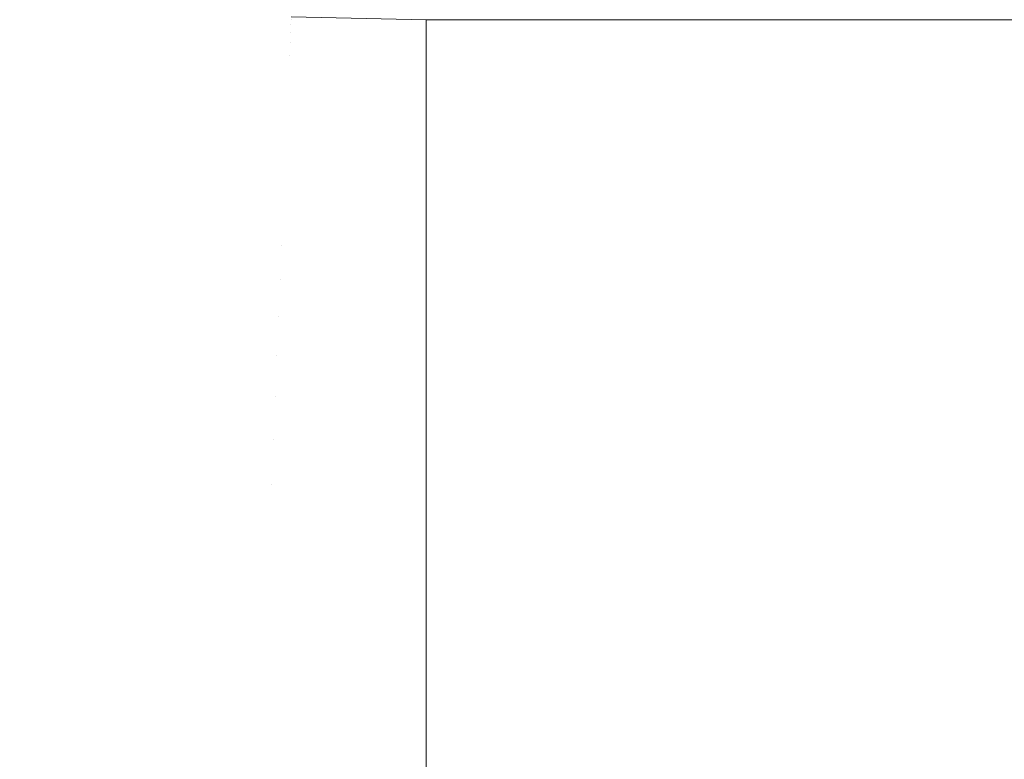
# Model space of a CAD drawing. Header units: centimetres. Extents: x -25.8 to 27.5, y 33.3 to 35.1.
# Tile 112 of 256: x -7.7185 to -7.6566, y 33.5936 to 33.6401. Entities that reach past the tile are written whole.
import ezdxf

# ---------------------------------------------------------------- set-up
doc = ezdxf.new("R2010")
doc.units = ezdxf.units.CM
doc.header["$LTSCALE"] = 2.54
doc.layers.add('Lucido design-1', color=7, linetype='Continuous')

# ---------------------------------------------------------------- blocks, each defined once
blk = doc.blocks.new('Gruppo-6-1')
at = {"color": 7, "linetype": 'Continuous', "lineweight": 9}
for points in [[(-25.69296, 35.040112, 330.586121), (-25.69296, 33.440112, 330.586121), (27.40704, 33.440112, 330.586121), (27.40704, 35.040112, 330.586121)], [(-25.69296, 35.040112, 306.619358), (-25.69296, 33.440112, 306.619358), (27.40704, 33.440112, 306.619358), (27.40704, 35.040112, 306.619358)], [(9.40704, 33.640112, 329.886121), (-7.69296, 33.640112, 329.886121), (-7.69296, 33.640112, 330.086121), (9.40704, 33.640112, 330.086121)], [(9.40704, 33.640112, 305.919358), (-7.69296, 33.640112, 305.919358), (-7.69296, 33.640112, 306.119358), (9.40704, 33.640112, 306.119358)]]:
    blk.add_3dface(points, dxfattribs=at)
for points, invisible_edges in [([(-7.710004, 33.639863, 329.872202), (-7.718487, 33.640766, 329.872202), (-7.718427, 33.64124, 329.876176), (-7.709963, 33.640339, 329.876176)], 15), ([(-7.710004, 33.639863, 305.905439), (-7.718487, 33.640766, 305.905439), (-7.718427, 33.64124, 305.909413), (-7.709963, 33.640339, 305.909413)], 15), ([(-7.710058, 33.639227, 329.868245), (-7.718568, 33.640134, 329.868245), (-7.718487, 33.640766, 329.872202), (-7.710004, 33.639863, 329.872202)], 15), ([(-7.710058, 33.639227, 305.901482), (-7.718568, 33.640134, 305.901482), (-7.718487, 33.640766, 305.905439), (-7.710004, 33.639863, 305.905439)], 15), ([(-7.701469, 33.639797, 329.876176), (-7.709963, 33.640339, 329.876176), (-7.709936, 33.640655, 329.880161), (-7.701456, 33.640115, 329.880161)], 15), ([(-7.701469, 33.639797, 305.909413), (-7.709963, 33.640339, 305.909413), (-7.709936, 33.640655, 305.913398), (-7.701456, 33.640115, 305.913398)], 15), ([(-7.710125, 33.638434, 329.864311), (-7.718669, 33.639344, 329.864311), (-7.718568, 33.640134, 329.868245), (-7.710058, 33.639227, 329.868245)], 15), ([(-7.710125, 33.638434, 305.897548), (-7.718669, 33.639344, 305.897548), (-7.718568, 33.640134, 305.901482), (-7.710058, 33.639227, 305.901482)], 15), ([(-7.701517, 33.638683, 329.868245), (-7.710058, 33.639227, 329.868245), (-7.710004, 33.639863, 329.872202), (-7.70149, 33.63932, 329.872202)], 15), ([(-7.701517, 33.638683, 305.901482), (-7.710058, 33.639227, 305.901482), (-7.710004, 33.639863, 305.905439), (-7.70149, 33.63932, 305.905439)], 15), ([(-7.70149, 33.63932, 329.872202), (-7.710004, 33.639863, 329.872202), (-7.709963, 33.640339, 329.876176), (-7.701469, 33.639797, 329.876176)], 15), ([(-7.70149, 33.63932, 305.905439), (-7.710004, 33.639863, 305.905439), (-7.709963, 33.640339, 305.909413), (-7.701469, 33.639797, 305.909413)], 15), ([(-7.70149, 33.63932, 329.872202), (-7.701469, 33.639797, 329.876176), (-7.69296, 33.639616, 329.876176), (-7.69296, 33.639243, 329.87307)], 11), ([(-7.70149, 33.63932, 305.905439), (-7.701469, 33.639797, 305.909413), (-7.69296, 33.639616, 305.909413), (-7.69296, 33.639243, 305.906307)], 11), ([(-7.701469, 33.639797, 329.876176), (-7.701456, 33.640115, 329.880161), (-7.69296, 33.639934, 329.880161), (-7.69296, 33.639714, 329.877407)], 11), ([(-7.701469, 33.639797, 305.909413), (-7.701456, 33.640115, 305.913398), (-7.69296, 33.639934, 305.913398), (-7.69296, 33.639714, 305.910644)], 11), ([(-7.69296, 33.639714, 329.877407), (-7.69296, 33.639616, 329.876176), (-7.701469, 33.639797, 329.876176)], 10), ([(-7.69296, 33.639714, 305.910644), (-7.69296, 33.639616, 305.909413), (-7.701469, 33.639797, 305.909413)], 10), ([(-7.701456, 33.640115, 329.880161), (-7.701449, 33.640273, 329.884149), (-7.69296, 33.640093, 329.884149), (-7.69296, 33.639998, 329.88176)], 11), ([(-7.701456, 33.640115, 305.913398), (-7.701449, 33.640273, 305.917386), (-7.69296, 33.640093, 305.917386), (-7.69296, 33.639998, 305.914997)], 11), ([(-7.69296, 33.639998, 329.88176), (-7.69296, 33.639934, 329.880161), (-7.701456, 33.640115, 329.880161)], 10), ([(-7.69296, 33.639998, 305.914997), (-7.69296, 33.639934, 305.913398), (-7.701456, 33.640115, 305.913398)], 10), ([(-7.69296, 33.640093, 329.884149), (-7.701449, 33.640273, 329.884149), (-7.701448, 33.640292, 329.886121), (-7.69296, 33.640112, 329.886121)], 3), ([(-7.69296, 33.640093, 305.917386), (-7.701449, 33.640273, 305.917386), (-7.701448, 33.640292, 305.919358), (-7.69296, 33.640112, 305.919358)], 3), ([(-7.69296, 33.640112, 330.086121), (-7.701448, 33.640292, 330.086121), (-7.701448, 33.640294, 330.086667), (-7.69296, 33.640113, 330.086667)], 6), ([(-7.69296, 33.640112, 306.119358), (-7.701448, 33.640292, 306.119358), (-7.701448, 33.640294, 306.119903), (-7.69296, 33.640113, 306.119903)], 6), ([(9.40704, 33.640113, 330.086667), (9.40704, 33.640112, 330.086121), (-7.69296, 33.640112, 330.086121), (-7.69296, 33.640113, 330.086667)], 8), ([(9.40704, 33.640113, 306.119903), (9.40704, 33.640112, 306.119358), (-7.69296, 33.640112, 306.119358), (-7.69296, 33.640113, 306.119903)], 8), ([(-7.69296, 33.640093, 329.884149), (-7.69296, 33.640112, 329.886121), (9.40704, 33.640112, 329.886121), (9.40704, 33.640093, 329.884149)], 8), ([(-7.69296, 33.640093, 305.917386), (-7.69296, 33.640112, 305.919358), (9.40704, 33.640112, 305.919358), (9.40704, 33.640093, 305.917386)], 8), ([(9.40704, 33.640093, 329.884149), (9.40704, 33.639998, 329.88176), (-7.69296, 33.639998, 329.88176), (-7.69296, 33.640093, 329.884149)], 10), ([(9.40704, 33.640093, 305.917386), (9.40704, 33.639998, 305.914997), (-7.69296, 33.639998, 305.914997), (-7.69296, 33.640093, 305.917386)], 10), ([(-7.69296, 33.639934, 329.880161), (-7.69296, 33.639998, 329.88176), (9.40704, 33.639998, 329.88176), (9.40704, 33.639934, 329.880161)], 10), ([(-7.69296, 33.639934, 305.913398), (-7.69296, 33.639998, 305.914997), (9.40704, 33.639998, 305.914997), (9.40704, 33.639934, 305.913398)], 10), ([(9.40704, 33.639934, 329.880161), (9.40704, 33.639714, 329.877407), (-7.69296, 33.639714, 329.877407), (-7.69296, 33.639934, 329.880161)], 10), ([(9.40704, 33.639934, 305.913398), (9.40704, 33.639714, 305.910644), (-7.69296, 33.639714, 305.910644), (-7.69296, 33.639934, 305.913398)], 10), ([(-7.710206, 33.637482, 329.860408), (-7.718791, 33.638397, 329.860408), (-7.718669, 33.639344, 329.864311), (-7.710125, 33.638434, 329.864311)], 15), ([(-7.710206, 33.637482, 305.893645), (-7.718791, 33.638397, 305.893645), (-7.718669, 33.639344, 305.897548), (-7.710125, 33.638434, 305.897548)], 15), ([(-7.70155, 33.637887, 329.864311), (-7.710125, 33.638434, 329.864311), (-7.710058, 33.639227, 329.868245), (-7.701517, 33.638683, 329.868245)], 15), ([(-7.70155, 33.637887, 305.897548), (-7.710125, 33.638434, 305.897548), (-7.710058, 33.639227, 305.901482), (-7.701517, 33.638683, 305.901482)], 15), ([(-7.701517, 33.638683, 329.868245), (-7.70149, 33.63932, 329.872202), (-7.69296, 33.639139, 329.872202), (-7.69296, 33.638584, 329.868758)], 11), ([(-7.701517, 33.638683, 305.901482), (-7.70149, 33.63932, 305.905439), (-7.69296, 33.639139, 305.905439), (-7.69296, 33.638584, 305.901995)], 11), ([(-7.69296, 33.639243, 329.87307), (-7.69296, 33.639139, 329.872202), (-7.70149, 33.63932, 329.872202)], 10), ([(-7.69296, 33.639243, 305.906307), (-7.69296, 33.639139, 305.905439), (-7.70149, 33.63932, 305.905439)], 10), ([(-7.69296, 33.639616, 329.876176), (-7.69296, 33.639714, 329.877407), (9.40704, 33.639714, 329.877407), (9.40704, 33.639616, 329.876176)], 10), ([(-7.69296, 33.639616, 305.909413), (-7.69296, 33.639714, 305.910644), (9.40704, 33.639714, 305.910644), (9.40704, 33.639616, 305.909413)], 10), ([(9.40704, 33.639616, 329.876176), (9.40704, 33.639243, 329.87307), (-7.69296, 33.639243, 329.87307), (-7.69296, 33.639616, 329.876176)], 10), ([(9.40704, 33.639616, 305.909413), (9.40704, 33.639243, 305.906307), (-7.69296, 33.639243, 305.906307), (-7.69296, 33.639616, 305.909413)], 10), ([(-7.69296, 33.639139, 329.872202), (-7.69296, 33.639243, 329.87307), (9.40704, 33.639243, 329.87307), (9.40704, 33.639139, 329.872202)], 10), ([(-7.69296, 33.639139, 305.905439), (-7.69296, 33.639243, 305.906307), (9.40704, 33.639243, 305.906307), (9.40704, 33.639139, 305.905439)], 10), ([(9.40704, 33.639139, 329.872202), (9.40704, 33.638584, 329.868758), (-7.69296, 33.638584, 329.868758), (-7.69296, 33.639139, 329.872202)], 10), ([(9.40704, 33.639139, 305.905439), (9.40704, 33.638584, 305.901995), (-7.69296, 33.638584, 305.901995), (-7.69296, 33.639139, 305.905439)], 10), ([(-7.70155, 33.637887, 329.864311), (-7.701517, 33.638683, 329.868245), (-7.69296, 33.638501, 329.868245), (-7.69296, 33.637738, 329.864478)], 11), ([(-7.70155, 33.637887, 305.897548), (-7.701517, 33.638683, 305.901482), (-7.69296, 33.638501, 305.901482), (-7.69296, 33.637738, 305.897715)], 11), ([(-7.69296, 33.638584, 329.868758), (-7.69296, 33.638501, 329.868245), (-7.701517, 33.638683, 329.868245)], 10), ([(-7.69296, 33.638584, 305.901995), (-7.69296, 33.638501, 305.901482), (-7.701517, 33.638683, 305.901482)], 10), ([(-7.69296, 33.638501, 329.868245), (-7.69296, 33.638584, 329.868758), (9.40704, 33.638584, 329.868758), (9.40704, 33.638501, 329.868245)], 10), ([(-7.69296, 33.638501, 305.901482), (-7.69296, 33.638584, 305.901995), (9.40704, 33.638584, 305.901995), (9.40704, 33.638501, 305.901482)], 10), ([(9.40704, 33.638501, 329.868245), (9.40704, 33.637738, 329.864478), (-7.69296, 33.637738, 329.864478), (-7.69296, 33.638501, 329.868245)], 10), ([(9.40704, 33.638501, 305.901482), (9.40704, 33.637738, 305.897715), (-7.69296, 33.637738, 305.897715), (-7.69296, 33.638501, 305.901482)], 10), ([(-7.710301, 33.636374, 329.856541), (-7.718932, 33.637293, 329.856541), (-7.718791, 33.638397, 329.860408), (-7.710206, 33.637482, 329.860408)], 15), ([(-7.710301, 33.636374, 305.889778), (-7.718932, 33.637293, 305.889778), (-7.718791, 33.638397, 305.893645), (-7.710206, 33.637482, 305.893645)], 15), ([(-7.701591, 33.636933, 329.860408), (-7.710206, 33.637482, 329.860408), (-7.710125, 33.638434, 329.864311), (-7.70155, 33.637887, 329.864311)], 15), ([(-7.701591, 33.636933, 305.893645), (-7.710206, 33.637482, 305.893645), (-7.710125, 33.638434, 305.897548), (-7.70155, 33.637887, 305.897548)], 15), ([(-7.69296, 33.63675, 329.860408), (-7.701591, 33.636933, 329.860408), (-7.70155, 33.637887, 329.864311), (-7.69296, 33.637705, 329.864311)], 7), ([(-7.69296, 33.63675, 305.893645), (-7.701591, 33.636933, 305.893645), (-7.70155, 33.637887, 305.897548), (-7.69296, 33.637705, 305.897548)], 7), ([(-7.69296, 33.637738, 329.864478), (-7.69296, 33.637705, 329.864311), (-7.70155, 33.637887, 329.864311)], 10), ([(-7.69296, 33.637738, 305.897715), (-7.69296, 33.637705, 305.897548), (-7.70155, 33.637887, 305.897548)], 10), ([(-7.710408, 33.635109, 329.852718), (-7.719093, 33.636035, 329.852718), (-7.718932, 33.637293, 329.856541), (-7.710301, 33.636374, 329.856541)], 15), ([(-7.710408, 33.635109, 305.885955), (-7.719093, 33.636035, 305.885955), (-7.718932, 33.637293, 305.889778), (-7.710301, 33.636374, 305.889778)], 15), ([(-7.701638, 33.635821, 329.856541), (-7.710301, 33.636374, 329.856541), (-7.710206, 33.637482, 329.860408), (-7.701591, 33.636933, 329.860408)], 15), ([(-7.701638, 33.635821, 305.889778), (-7.710301, 33.636374, 305.889778), (-7.710206, 33.637482, 305.893645), (-7.701591, 33.636933, 305.893645)], 15), ([(-7.69296, 33.637705, 329.864311), (-7.69296, 33.637738, 329.864478), (9.40704, 33.637738, 329.864478), (9.40704, 33.637705, 329.864311)], 10), ([(-7.69296, 33.637705, 305.897548), (-7.69296, 33.637738, 305.897715), (9.40704, 33.637738, 305.897715), (9.40704, 33.637705, 305.897548)], 10), ([(9.40704, 33.637705, 329.864311), (9.40704, 33.63675, 329.860408), (-7.69296, 33.63675, 329.860408), (-7.69296, 33.637705, 329.864311)], 10), ([(-7.69296, 33.63675, 305.893645), (-7.69296, 33.637705, 305.897548), (9.40704, 33.637705, 305.897548), (9.40704, 33.63675, 305.893645)], 10), ([(-7.69296, 33.636701, 329.86024), (-7.69296, 33.635637, 329.856541), (-7.701638, 33.635821, 329.856541), (-7.701591, 33.636933, 329.860408)], 14), ([(-7.69296, 33.636701, 305.893477), (-7.69296, 33.635637, 305.889778), (-7.701638, 33.635821, 305.889778), (-7.701591, 33.636933, 305.893645)], 14), ([(-7.701591, 33.636933, 329.860408), (-7.69296, 33.63675, 329.860408), (-7.69296, 33.636701, 329.86024)], 9), ([(-7.701591, 33.636933, 305.893645), (-7.69296, 33.63675, 305.893645), (-7.69296, 33.636701, 305.893477)], 9), ([(9.40704, 33.63675, 329.860408), (9.40704, 33.636701, 329.86024), (-7.69296, 33.636701, 329.86024), (-7.69296, 33.63675, 329.860408)], 10), ([(9.40704, 33.63675, 305.893645), (9.40704, 33.636701, 305.893477), (-7.69296, 33.636701, 305.893477), (-7.69296, 33.63675, 305.893645)], 10), ([(-7.69296, 33.635637, 329.856541), (-7.69296, 33.636701, 329.86024), (9.40704, 33.636701, 329.86024), (9.40704, 33.635637, 329.856541)], 10), ([(-7.69296, 33.635637, 305.889778), (-7.69296, 33.636701, 305.893477), (9.40704, 33.636701, 305.893477), (9.40704, 33.635637, 305.889778)], 10), ([(-7.710529, 33.633691, 329.848945), (-7.719274, 33.634623, 329.848945), (-7.719093, 33.636035, 329.852718), (-7.710408, 33.635109, 329.852718)], 15), ([(-7.710529, 33.633691, 305.882182), (-7.719274, 33.634623, 305.882182), (-7.719093, 33.636035, 305.885955), (-7.710408, 33.635109, 305.885955)], 15), ([(-7.701692, 33.634554, 329.852718), (-7.710408, 33.635109, 329.852718), (-7.710301, 33.636374, 329.856541), (-7.701638, 33.635821, 329.856541)], 15), ([(-7.701692, 33.634554, 305.885955), (-7.710408, 33.635109, 305.885955), (-7.710301, 33.636374, 305.889778), (-7.701638, 33.635821, 305.889778)], 15), ([(-7.69296, 33.635475, 329.856054), (-7.69296, 33.634368, 329.852718), (-7.701692, 33.634554, 329.852718), (-7.701638, 33.635821, 329.856541)], 14), ([(-7.69296, 33.635475, 305.889291), (-7.69296, 33.634368, 305.885955), (-7.701692, 33.634554, 305.885955), (-7.701638, 33.635821, 305.889778)], 14), ([(-7.701638, 33.635821, 329.856541), (-7.69296, 33.635637, 329.856541), (-7.69296, 33.635475, 329.856054)], 9), ([(-7.701638, 33.635821, 305.889778), (-7.69296, 33.635637, 305.889778), (-7.69296, 33.635475, 305.889291)], 9), ([(9.40704, 33.635637, 329.856541), (9.40704, 33.635475, 329.856054), (-7.69296, 33.635475, 329.856054), (-7.69296, 33.635637, 329.856541)], 10), ([(9.40704, 33.635637, 305.889778), (9.40704, 33.635475, 305.889291), (-7.69296, 33.635475, 305.889291), (-7.69296, 33.635637, 305.889778)], 10), ([(-7.69296, 33.634368, 329.852718), (-7.69296, 33.635475, 329.856054), (9.40704, 33.635475, 329.856054), (9.40704, 33.634368, 329.852718)], 10), ([(-7.69296, 33.634368, 305.885955), (-7.69296, 33.635475, 305.889291), (9.40704, 33.635475, 305.889291), (9.40704, 33.634368, 305.885955)], 10), ([(-7.701752, 33.633131, 329.848945), (-7.710529, 33.633691, 329.848945), (-7.710408, 33.635109, 329.852718), (-7.701692, 33.634554, 329.852718)], 15), ([(-7.701752, 33.633131, 305.882182), (-7.710529, 33.633691, 305.882182), (-7.710408, 33.635109, 305.885955), (-7.701692, 33.634554, 305.885955)], 15), ([(-7.710663, 33.63212, 329.845228), (-7.719474, 33.633059, 329.845228), (-7.719274, 33.634623, 329.848945), (-7.710529, 33.633691, 329.848945)], 15), ([(-7.710663, 33.63212, 305.878465), (-7.719474, 33.633059, 305.878465), (-7.719274, 33.634623, 305.882182), (-7.710529, 33.633691, 305.882182)], 15), ([(-7.69296, 33.634069, 329.851924), (-7.69296, 33.632945, 329.848945), (-7.701752, 33.633131, 329.848945), (-7.701692, 33.634554, 329.852718)], 14), ([(-7.69296, 33.634069, 305.885161), (-7.69296, 33.632945, 305.882182), (-7.701752, 33.633131, 305.882182), (-7.701692, 33.634554, 305.885955)], 14), ([(-7.701692, 33.634554, 329.852718), (-7.69296, 33.634368, 329.852718), (-7.69296, 33.634069, 329.851924)], 9), ([(-7.701692, 33.634554, 305.885955), (-7.69296, 33.634368, 305.885955), (-7.69296, 33.634069, 305.885161)], 9), ([(9.40704, 33.634368, 329.852718), (9.40704, 33.634069, 329.851924), (-7.69296, 33.634069, 329.851924), (-7.69296, 33.634368, 329.852718)], 10), ([(9.40704, 33.634368, 305.885955), (9.40704, 33.634069, 305.885161), (-7.69296, 33.634069, 305.885161), (-7.69296, 33.634368, 305.885955)], 10), ([(-7.701819, 33.631556, 329.845228), (-7.710663, 33.63212, 329.845228), (-7.710529, 33.633691, 329.848945), (-7.701752, 33.633131, 329.848945)], 15), ([(-7.701819, 33.631556, 305.878465), (-7.710663, 33.63212, 305.878465), (-7.710529, 33.633691, 305.882182), (-7.701752, 33.633131, 305.882182)], 15), ([(-7.69296, 33.632945, 329.848945), (-7.69296, 33.634069, 329.851924), (9.40704, 33.634069, 329.851924), (9.40704, 33.632945, 329.848945)], 10), ([(-7.69296, 33.632945, 305.882182), (-7.69296, 33.634069, 305.885161), (9.40704, 33.634069, 305.885161), (9.40704, 33.632945, 305.882182)], 10), ([(-7.710809, 33.630399, 329.841573), (-7.719694, 33.631346, 329.841573), (-7.719474, 33.633059, 329.845228), (-7.710663, 33.63212, 329.845228)], 15), ([(-7.710809, 33.630399, 305.87481), (-7.719694, 33.631346, 305.87481), (-7.719474, 33.633059, 305.878465), (-7.710663, 33.63212, 305.878465)], 15), ([(-7.69296, 33.632484, 329.84786), (-7.69296, 33.631368, 329.845228), (-7.701819, 33.631556, 329.845228), (-7.701752, 33.633131, 329.848945)], 14), ([(-7.69296, 33.632484, 305.881097), (-7.69296, 33.631368, 305.878465), (-7.701819, 33.631556, 305.878465), (-7.701752, 33.633131, 305.882182)], 14), ([(-7.701752, 33.633131, 329.848945), (-7.69296, 33.632945, 329.848945), (-7.69296, 33.632484, 329.84786)], 9), ([(-7.701752, 33.633131, 305.882182), (-7.69296, 33.632945, 305.882182), (-7.69296, 33.632484, 305.881097)], 9), ([(9.40704, 33.632945, 329.848945), (9.40704, 33.632484, 329.84786), (-7.69296, 33.632484, 329.84786), (-7.69296, 33.632945, 329.848945)], 10), ([(9.40704, 33.632945, 305.882182), (9.40704, 33.632484, 305.881097), (-7.69296, 33.632484, 305.881097), (-7.69296, 33.632945, 305.882182)], 10), ([(-7.69296, 33.631368, 329.845228), (-7.69296, 33.632484, 329.84786), (9.40704, 33.632484, 329.84786), (9.40704, 33.631368, 329.845228)], 10), ([(-7.69296, 33.631368, 305.878465), (-7.69296, 33.632484, 305.881097), (9.40704, 33.632484, 305.881097), (9.40704, 33.631368, 305.878465)], 10), ([(-7.701893, 33.629831, 329.841573), (-7.710809, 33.630399, 329.841573), (-7.710663, 33.63212, 329.845228), (-7.701819, 33.631556, 329.845228)], 15), ([(-7.701893, 33.629831, 305.87481), (-7.710809, 33.630399, 305.87481), (-7.710663, 33.63212, 305.878465), (-7.701819, 33.631556, 305.878465)], 15), ([(-7.710968, 33.62853, 329.837987), (-7.719932, 33.629485, 329.837987), (-7.719694, 33.631346, 329.841573), (-7.710809, 33.630399, 329.841573)], 15), ([(-7.710968, 33.62853, 305.871224), (-7.719932, 33.629485, 305.871224), (-7.719694, 33.631346, 305.87481), (-7.710809, 33.630399, 305.87481)], 15), ([(-7.69296, 33.630726, 329.843868), (-7.69296, 33.629641, 329.841573), (-7.701893, 33.629831, 329.841573), (-7.701819, 33.631556, 329.845228)], 14), ([(-7.69296, 33.630726, 305.877105), (-7.69296, 33.629641, 305.87481), (-7.701893, 33.629831, 305.87481), (-7.701819, 33.631556, 305.878465)], 14), ([(-7.701819, 33.631556, 329.845228), (-7.69296, 33.631368, 329.845228), (-7.69296, 33.630726, 329.843868)], 9), ([(-7.701819, 33.631556, 305.878465), (-7.69296, 33.631368, 305.878465), (-7.69296, 33.630726, 305.877105)], 9), ([(9.40704, 33.631368, 329.845228), (9.40704, 33.630726, 329.843868), (-7.69296, 33.630726, 329.843868), (-7.69296, 33.631368, 329.845228)], 10), ([(9.40704, 33.631368, 305.878465), (9.40704, 33.630726, 305.877105), (-7.69296, 33.630726, 305.877105), (-7.69296, 33.631368, 305.878465)], 10), ([(-7.69296, 33.629641, 329.841573), (-7.69296, 33.630726, 329.843868), (9.40704, 33.630726, 329.843868), (9.40704, 33.629641, 329.841573)], 10), ([(-7.69296, 33.629641, 305.87481), (-7.69296, 33.630726, 305.877105), (9.40704, 33.630726, 305.877105), (9.40704, 33.629641, 305.87481)], 10), ([(-7.701972, 33.627957, 329.837987), (-7.710968, 33.62853, 329.837987), (-7.710809, 33.630399, 329.841573), (-7.701893, 33.629831, 329.841573)], 15), ([(-7.701972, 33.627957, 305.871224), (-7.710968, 33.62853, 305.871224), (-7.710809, 33.630399, 305.87481), (-7.701893, 33.629831, 305.87481)], 15), ([(-7.69296, 33.628795, 329.839956), (-7.69296, 33.627765, 329.837987), (-7.701972, 33.627957, 329.837987), (-7.701893, 33.629831, 329.841573)], 14), ([(-7.69296, 33.628795, 305.873193), (-7.69296, 33.627765, 305.871224), (-7.701972, 33.627957, 305.871224), (-7.701893, 33.629831, 305.87481)], 14), ([(-7.701893, 33.629831, 329.841573), (-7.69296, 33.629641, 329.841573), (-7.69296, 33.628795, 329.839956)], 9), ([(-7.701893, 33.629831, 305.87481), (-7.69296, 33.629641, 305.87481), (-7.69296, 33.628795, 305.873193)], 9), ([(-7.71114, 33.626516, 329.834477), (-7.720189, 33.62748, 329.834477), (-7.719932, 33.629485, 329.837987), (-7.710968, 33.62853, 329.837987)], 15), ([(-7.71114, 33.626516, 305.867714), (-7.720189, 33.62748, 305.867714), (-7.719932, 33.629485, 305.871224), (-7.710968, 33.62853, 305.871224)], 15), ([(9.40704, 33.629641, 329.841573), (9.40704, 33.628795, 329.839956), (-7.69296, 33.628795, 329.839956), (-7.69296, 33.629641, 329.841573)], 10), ([(9.40704, 33.629641, 305.87481), (9.40704, 33.628795, 305.873193), (-7.69296, 33.628795, 305.873193), (-7.69296, 33.629641, 305.87481)], 10), ([(-7.69296, 33.627765, 329.837987), (-7.69296, 33.628795, 329.839956), (9.40704, 33.628795, 329.839956), (9.40704, 33.627765, 329.837987)], 10), ([(-7.69296, 33.627765, 305.871224), (-7.69296, 33.628795, 305.873193), (9.40704, 33.628795, 305.873193), (9.40704, 33.627765, 305.871224)], 10), ([(-7.702058, 33.625937, 329.834477), (-7.71114, 33.626516, 329.834477), (-7.710968, 33.62853, 329.837987), (-7.701972, 33.627957, 329.837987)], 15), ([(-7.702058, 33.625937, 305.867714), (-7.71114, 33.626516, 305.867714), (-7.710968, 33.62853, 305.871224), (-7.701972, 33.627957, 305.871224)], 15), ([(-7.711323, 33.62436, 329.831048), (-7.720463, 33.625334, 329.831048), (-7.720189, 33.62748, 329.834477), (-7.71114, 33.626516, 329.834477)], 15), ([(-7.711323, 33.62436, 305.864285), (-7.720463, 33.625334, 305.864285), (-7.720189, 33.62748, 305.867714), (-7.71114, 33.626516, 305.867714)], 15), ([(-7.702058, 33.625937, 329.834477), (-7.701972, 33.627957, 329.837987), (-7.69296, 33.627765, 329.837987), (-7.69296, 33.626697, 329.836132)], 11), ([(-7.702058, 33.625937, 305.867714), (-7.701972, 33.627957, 305.871224), (-7.69296, 33.627765, 305.871224), (-7.69296, 33.626697, 305.869369)], 11), ([(9.40704, 33.627765, 329.837987), (9.40704, 33.626697, 329.836132), (-7.69296, 33.626697, 329.836132), (-7.69296, 33.627765, 329.837987)], 10), ([(9.40704, 33.627765, 305.871224), (9.40704, 33.626697, 305.869369), (-7.69296, 33.626697, 305.869369), (-7.69296, 33.627765, 305.871224)], 10), ([(-7.70215, 33.623775, 329.831048), (-7.711323, 33.62436, 329.831048), (-7.71114, 33.626516, 329.834477), (-7.702058, 33.625937, 329.834477)], 15), ([(-7.70215, 33.623775, 305.864285), (-7.711323, 33.62436, 305.864285), (-7.71114, 33.626516, 305.867714), (-7.702058, 33.625937, 305.867714)], 15), ([(-7.69296, 33.626697, 329.836132), (-7.69296, 33.625744, 329.834477), (-7.702058, 33.625937, 329.834477)], 10), ([(-7.69296, 33.626697, 305.869369), (-7.69296, 33.625744, 305.867714), (-7.702058, 33.625937, 305.867714)], 10), ([(-7.69296, 33.625744, 329.834477), (-7.69296, 33.626697, 329.836132), (9.40704, 33.626697, 329.836132), (9.40704, 33.625744, 329.834477)], 10), ([(-7.69296, 33.625744, 305.867714), (-7.69296, 33.626697, 305.869369), (9.40704, 33.626697, 305.869369), (9.40704, 33.625744, 305.867714)], 10), ([(-7.70215, 33.623775, 329.831048), (-7.702058, 33.625937, 329.834477), (-7.69296, 33.625744, 329.834477), (-7.69296, 33.624435, 329.832402)], 11), ([(-7.70215, 33.623775, 305.864285), (-7.702058, 33.625937, 305.867714), (-7.69296, 33.625744, 305.867714), (-7.69296, 33.624435, 305.865639)], 11), ([(9.40704, 33.625744, 329.834477), (9.40704, 33.624435, 329.832402), (-7.69296, 33.624435, 329.832402), (-7.69296, 33.625744, 329.834477)], 10), ([(9.40704, 33.625744, 305.867714), (9.40704, 33.624435, 305.865639), (-7.69296, 33.624435, 305.865639), (-7.69296, 33.625744, 305.867714)], 10), ([(-7.711519, 33.622065, 329.827706), (-7.720756, 33.623049, 329.827706), (-7.720463, 33.625334, 329.831048), (-7.711323, 33.62436, 329.831048)], 15), ([(-7.711519, 33.622065, 305.860943), (-7.720756, 33.623049, 305.860943), (-7.720463, 33.625334, 305.864285), (-7.711323, 33.62436, 305.864285)], 15), ([(-7.702248, 33.621473, 329.827706), (-7.711519, 33.622065, 329.827706), (-7.711323, 33.62436, 329.831048), (-7.70215, 33.623775, 329.831048)], 15), ([(-7.702248, 33.621473, 305.860943), (-7.711519, 33.622065, 305.860943), (-7.711323, 33.62436, 305.864285), (-7.70215, 33.623775, 305.864285)], 15), ([(-7.69296, 33.624435, 329.832402), (-7.69296, 33.62358, 329.831048), (-7.70215, 33.623775, 329.831048)], 10), ([(-7.69296, 33.624435, 305.865639), (-7.69296, 33.62358, 305.864285), (-7.70215, 33.623775, 305.864285)], 10), ([(-7.69296, 33.62358, 329.831048), (-7.69296, 33.624435, 329.832402), (9.40704, 33.624435, 329.832402), (9.40704, 33.62358, 329.831048)], 10), ([(-7.69296, 33.62358, 305.864285), (-7.69296, 33.624435, 305.865639), (9.40704, 33.624435, 305.865639), (9.40704, 33.62358, 305.864285)], 10), ([(-7.702248, 33.621473, 329.827706), (-7.70215, 33.623775, 329.831048), (-7.69296, 33.62358, 329.831048), (-7.69296, 33.622012, 329.828774)], 11), ([(-7.702248, 33.621473, 305.860943), (-7.70215, 33.623775, 305.864285), (-7.69296, 33.62358, 305.864285), (-7.69296, 33.622012, 305.862011)], 11), ([(-7.711729, 33.619596, 329.824409), (-7.721071, 33.620591, 329.824409), (-7.720756, 33.623049, 329.827706), (-7.711519, 33.622065, 329.827706)], 15), ([(-7.711729, 33.619596, 305.857646), (-7.721071, 33.620591, 305.857646), (-7.720756, 33.623049, 305.860943), (-7.711519, 33.622065, 305.860943)], 15), ([(9.40704, 33.62358, 329.831048), (9.40704, 33.622012, 329.828774), (-7.69296, 33.622012, 329.828774), (-7.69296, 33.62358, 329.831048)], 10), ([(9.40704, 33.62358, 305.864285), (9.40704, 33.622012, 305.862011), (-7.69296, 33.622012, 305.862011), (-7.69296, 33.62358, 305.864285)], 10), ([(-7.702353, 33.618998, 329.824409), (-7.711729, 33.619596, 329.824409), (-7.711519, 33.622065, 329.827706), (-7.702248, 33.621473, 329.827706)], 15), ([(-7.702353, 33.618998, 305.857646), (-7.711729, 33.619596, 305.857646), (-7.711519, 33.622065, 305.860943), (-7.702248, 33.621473, 305.860943)], 15), ([(-7.69296, 33.622012, 329.828774), (-7.69296, 33.621276, 329.827706), (-7.702248, 33.621473, 329.827706)], 10), ([(-7.69296, 33.622012, 305.862011), (-7.69296, 33.621276, 305.860943), (-7.702248, 33.621473, 305.860943)], 10), ([(-7.69296, 33.621276, 329.827706), (-7.69296, 33.622012, 329.828774), (9.40704, 33.622012, 329.828774), (9.40704, 33.621276, 329.827706)], 10), ([(-7.69296, 33.621276, 305.860943), (-7.69296, 33.622012, 305.862011), (9.40704, 33.622012, 305.862011), (9.40704, 33.621276, 305.860943)], 10), ([(-7.702353, 33.618998, 329.824409), (-7.702248, 33.621473, 329.827706), (-7.69296, 33.621276, 329.827706), (-7.69296, 33.619434, 329.825255)], 11), ([(-7.702353, 33.618998, 305.857646), (-7.702248, 33.621473, 305.860943), (-7.69296, 33.621276, 305.860943), (-7.69296, 33.619434, 305.858492)], 11), ([(9.40704, 33.621276, 329.827706), (9.40704, 33.619434, 329.825255), (-7.69296, 33.619434, 329.825255), (-7.69296, 33.621276, 329.827706)], 10), ([(9.40704, 33.621276, 305.860943), (9.40704, 33.619434, 305.858492), (-7.69296, 33.619434, 305.858492), (-7.69296, 33.621276, 305.860943)], 10), ([(-7.711947, 33.617031, 329.821261), (-7.721398, 33.618038, 329.821261), (-7.721071, 33.620591, 329.824409), (-7.711729, 33.619596, 329.824409)], 15), ([(-7.711947, 33.617031, 305.854498), (-7.721398, 33.618038, 305.854498), (-7.721071, 33.620591, 305.857646), (-7.711729, 33.619596, 305.857646)], 15), ([(-7.702462, 33.616426, 329.821261), (-7.711947, 33.617031, 329.821261), (-7.711729, 33.619596, 329.824409), (-7.702353, 33.618998, 329.824409)], 15), ([(-7.702462, 33.616426, 305.854498), (-7.711947, 33.617031, 305.854498), (-7.711729, 33.619596, 305.857646), (-7.702353, 33.618998, 305.857646)], 15), ([(-7.69296, 33.619434, 329.825255), (-7.69296, 33.618799, 329.824409), (-7.702353, 33.618998, 329.824409)], 10), ([(-7.69296, 33.619434, 305.858492), (-7.69296, 33.618799, 305.857646), (-7.702353, 33.618998, 305.857646)], 10), ([(-7.69296, 33.618799, 329.824409), (-7.69296, 33.619434, 329.825255), (9.40704, 33.619434, 329.825255), (9.40704, 33.618799, 329.824409)], 10), ([(-7.69296, 33.618799, 305.857646), (-7.69296, 33.619434, 305.858492), (9.40704, 33.619434, 305.858492), (9.40704, 33.618799, 305.857646)], 10), ([(-7.702462, 33.616426, 329.821261), (-7.702353, 33.618998, 329.824409), (-7.69296, 33.618799, 329.824409), (-7.69296, 33.616707, 329.821851)], 11), ([(-7.702462, 33.616426, 305.854498), (-7.702353, 33.618998, 305.857646), (-7.69296, 33.618799, 305.857646), (-7.69296, 33.616707, 305.855088)], 11), ([(9.40704, 33.618799, 329.824409), (9.40704, 33.616707, 329.821851), (-7.69296, 33.616707, 329.821851), (-7.69296, 33.618799, 329.824409)], 10), ([(9.40704, 33.618799, 305.857646), (9.40704, 33.616707, 305.855088), (-7.69296, 33.616707, 305.855088), (-7.69296, 33.618799, 305.857646)], 10), ([(-7.712176, 33.614337, 329.818216), (-7.721741, 33.615356, 329.818216), (-7.721398, 33.618038, 329.821261), (-7.711947, 33.617031, 329.821261)], 15), ([(-7.712176, 33.614337, 305.851453), (-7.721741, 33.615356, 305.851453), (-7.721398, 33.618038, 305.854498), (-7.711947, 33.617031, 305.854498)], 15), ([(-7.702577, 33.613725, 329.818216), (-7.712176, 33.614337, 329.818216), (-7.711947, 33.617031, 329.821261), (-7.702462, 33.616426, 329.821261)], 15), ([(-7.702577, 33.613725, 305.851453), (-7.712176, 33.614337, 305.851453), (-7.711947, 33.617031, 305.854498), (-7.702462, 33.616426, 305.854498)], 15), ([(-7.702577, 33.613725, 329.818216), (-7.702462, 33.616426, 329.821261), (-7.69296, 33.616224, 329.821261), (-7.69296, 33.613833, 329.818568)], 11), ([(-7.702577, 33.613725, 305.851453), (-7.702462, 33.616426, 305.854498), (-7.69296, 33.616224, 305.854498), (-7.69296, 33.613833, 305.851805)], 11), ([(-7.69296, 33.616707, 329.821851), (-7.69296, 33.616224, 329.821261), (-7.702462, 33.616426, 329.821261)], 10), ([(-7.69296, 33.616707, 305.855088), (-7.69296, 33.616224, 305.854498), (-7.702462, 33.616426, 305.854498)], 10), ([(-7.69296, 33.616224, 329.821261), (-7.69296, 33.616707, 329.821851), (9.40704, 33.616707, 329.821851), (9.40704, 33.616224, 329.821261)], 10), ([(-7.69296, 33.616224, 305.854498), (-7.69296, 33.616707, 305.855088), (9.40704, 33.616707, 305.855088), (9.40704, 33.616224, 305.854498)], 10), ([(9.40704, 33.616224, 329.821261), (9.40704, 33.613833, 329.818568), (-7.69296, 33.613833, 329.818568), (-7.69296, 33.616224, 329.821261)], 10), ([(9.40704, 33.616224, 305.854498), (9.40704, 33.613833, 305.851805), (-7.69296, 33.613833, 305.851805), (-7.69296, 33.616224, 305.854498)], 10), ([(-7.712416, 33.611519, 329.815281), (-7.7221, 33.612551, 329.815281), (-7.721741, 33.615356, 329.818216), (-7.712176, 33.614337, 329.818216)], 15), ([(-7.712416, 33.611519, 305.848518), (-7.7221, 33.612551, 305.848518), (-7.721741, 33.615356, 305.851453), (-7.712176, 33.614337, 305.851453)], 15), ([(-7.702697, 33.6109, 329.815281), (-7.712416, 33.611519, 329.815281), (-7.712176, 33.614337, 329.818216), (-7.702577, 33.613725, 329.818216)], 15), ([(-7.702697, 33.6109, 305.848518), (-7.712416, 33.611519, 305.848518), (-7.712176, 33.614337, 305.851453), (-7.702577, 33.613725, 305.851453)], 15), ([(-7.702697, 33.6109, 329.815281), (-7.702577, 33.613725, 329.818216), (-7.69296, 33.613521, 329.818216), (-7.69296, 33.61082, 329.815413)], 11), ([(-7.702697, 33.6109, 305.848518), (-7.702577, 33.613725, 305.851453), (-7.69296, 33.613521, 305.851453), (-7.69296, 33.61082, 305.84865)], 11), ([(-7.69296, 33.613833, 329.818568), (-7.69296, 33.613521, 329.818216), (-7.702577, 33.613725, 329.818216)], 10), ([(-7.69296, 33.613833, 305.851805), (-7.69296, 33.613521, 305.851453), (-7.702577, 33.613725, 305.851453)], 10), ([(-7.69296, 33.613521, 329.818216), (-7.69296, 33.613833, 329.818568), (9.40704, 33.613833, 329.818568), (9.40704, 33.613521, 329.818216)], 10), ([(-7.69296, 33.613521, 305.851453), (-7.69296, 33.613833, 305.851805), (9.40704, 33.613833, 305.851805), (9.40704, 33.613521, 305.851453)], 10), ([(9.40704, 33.613521, 329.818216), (9.40704, 33.61082, 329.815413), (-7.69296, 33.61082, 329.815413), (-7.69296, 33.613521, 329.818216)], 10), ([(9.40704, 33.613521, 305.851453), (9.40704, 33.61082, 305.84865), (-7.69296, 33.61082, 305.84865), (-7.69296, 33.613521, 305.851453)], 10), ([(-7.712666, 33.608582, 329.812462), (-7.722475, 33.609627, 329.812462), (-7.7221, 33.612551, 329.815281), (-7.712416, 33.611519, 329.815281)], 15), ([(-7.712666, 33.608582, 305.845699), (-7.722475, 33.609627, 305.845699), (-7.7221, 33.612551, 305.848518), (-7.712416, 33.611519, 305.848518)], 15), ([(-7.702822, 33.607954, 329.812462), (-7.712666, 33.608582, 329.812462), (-7.712416, 33.611519, 329.815281), (-7.702697, 33.6109, 329.815281)], 15), ([(-7.702822, 33.607954, 305.845699), (-7.712666, 33.608582, 305.845699), (-7.712416, 33.611519, 305.848518), (-7.702697, 33.6109, 305.848518)], 15), ([(-7.69296, 33.607745, 329.812462), (-7.702822, 33.607954, 329.812462), (-7.702697, 33.6109, 329.815281), (-7.69296, 33.610693, 329.815281)], 7), ([(-7.69296, 33.607745, 305.845699), (-7.702822, 33.607954, 305.845699), (-7.702697, 33.6109, 305.848518), (-7.69296, 33.610693, 305.848518)], 7), ([(-7.69296, 33.61082, 329.815413), (-7.69296, 33.610693, 329.815281), (-7.702697, 33.6109, 329.815281)], 10), ([(-7.69296, 33.61082, 305.84865), (-7.69296, 33.610693, 305.848518), (-7.702697, 33.6109, 305.848518)], 10), ([(-7.69296, 33.610693, 329.815281), (-7.69296, 33.61082, 329.815413), (9.40704, 33.61082, 329.815413), (9.40704, 33.610693, 329.815281)], 10), ([(-7.69296, 33.610693, 305.848518), (-7.69296, 33.61082, 305.84865), (9.40704, 33.61082, 305.84865), (9.40704, 33.610693, 305.848518)], 10), ([(-7.69296, 33.607745, 329.812462), (-7.69296, 33.610693, 329.815281), (9.40704, 33.610693, 329.815281), (9.40704, 33.607745, 329.812462)], 10), ([(9.40704, 33.610693, 305.848518), (9.40704, 33.607745, 305.845699), (-7.69296, 33.607745, 305.845699), (-7.69296, 33.610693, 305.848518)], 10), ([(-7.712926, 33.60553, 329.809762), (-7.722864, 33.606589, 329.809762), (-7.722475, 33.609627, 329.812462), (-7.712666, 33.608582, 329.812462)], 15), ([(-7.712926, 33.60553, 305.842999), (-7.722864, 33.606589, 305.842999), (-7.722475, 33.609627, 305.845699), (-7.712666, 33.608582, 305.845699)], 15), ([(-7.702952, 33.604894, 329.809762), (-7.712926, 33.60553, 329.809762), (-7.712666, 33.608582, 329.812462), (-7.702822, 33.607954, 329.812462)], 15), ([(-7.702952, 33.604894, 305.842999), (-7.712926, 33.60553, 305.842999), (-7.712666, 33.608582, 305.845699), (-7.702822, 33.607954, 305.845699)], 15), ([(-7.69296, 33.60767, 329.812395), (-7.69296, 33.604682, 329.809762), (-7.702952, 33.604894, 329.809762), (-7.702822, 33.607954, 329.812462)], 14), ([(-7.69296, 33.60767, 305.845632), (-7.69296, 33.604682, 305.842999), (-7.702952, 33.604894, 305.842999), (-7.702822, 33.607954, 305.845699)], 14), ([(-7.702822, 33.607954, 329.812462), (-7.69296, 33.607745, 329.812462), (-7.69296, 33.60767, 329.812395)], 9), ([(-7.702822, 33.607954, 305.845699), (-7.69296, 33.607745, 305.845699), (-7.69296, 33.60767, 305.845632)], 9), ([(9.40704, 33.607745, 329.812462), (9.40704, 33.60767, 329.812395), (-7.69296, 33.60767, 329.812395), (-7.69296, 33.607745, 329.812462)], 10), ([(9.40704, 33.607745, 305.845699), (9.40704, 33.60767, 305.845632), (-7.69296, 33.60767, 305.845632), (-7.69296, 33.607745, 305.845699)], 10), ([(-7.69296, 33.604682, 329.809762), (-7.69296, 33.60767, 329.812395), (9.40704, 33.60767, 329.812395), (9.40704, 33.604682, 329.809762)], 10), ([(-7.69296, 33.604682, 305.842999), (-7.69296, 33.60767, 305.845632), (9.40704, 33.60767, 305.845632), (9.40704, 33.604682, 305.842999)], 10), ([(-7.713195, 33.602367, 329.807187), (-7.723267, 33.60344, 329.807187), (-7.722864, 33.606589, 329.809762), (-7.712926, 33.60553, 329.809762)], 15), ([(-7.713195, 33.602367, 305.840424), (-7.723267, 33.60344, 305.840424), (-7.722864, 33.606589, 305.842999), (-7.712926, 33.60553, 305.842999)], 15), ([(-7.703087, 33.601723, 329.807187), (-7.713195, 33.602367, 329.807187), (-7.712926, 33.60553, 329.809762), (-7.702952, 33.604894, 329.809762)], 15), ([(-7.703087, 33.601723, 305.840424), (-7.713195, 33.602367, 305.840424), (-7.712926, 33.60553, 305.842999), (-7.702952, 33.604894, 305.842999)], 15), ([(-7.69296, 33.604386, 329.809522), (-7.69296, 33.601508, 329.807187), (-7.703087, 33.601723, 329.807187), (-7.702952, 33.604894, 329.809762)], 14), ([(-7.69296, 33.604386, 305.842759), (-7.69296, 33.601508, 305.840424), (-7.703087, 33.601723, 305.840424), (-7.702952, 33.604894, 305.842999)], 14), ([(-7.702952, 33.604894, 329.809762), (-7.69296, 33.604682, 329.809762), (-7.69296, 33.604386, 329.809522)], 9), ([(-7.702952, 33.604894, 305.842999), (-7.69296, 33.604682, 305.842999), (-7.69296, 33.604386, 305.842759)], 9), ([(9.40704, 33.604682, 329.809762), (9.40704, 33.604386, 329.809522), (-7.69296, 33.604386, 329.809522), (-7.69296, 33.604682, 329.809762)], 10), ([(9.40704, 33.604682, 305.842999), (9.40704, 33.604386, 305.842759), (-7.69296, 33.604386, 305.842759), (-7.69296, 33.604682, 305.842999)], 10), ([(-7.69296, 33.601508, 329.807187), (-7.69296, 33.604386, 329.809522), (9.40704, 33.604386, 329.809522), (9.40704, 33.601508, 329.807187)], 10), ([(-7.69296, 33.601508, 305.840424), (-7.69296, 33.604386, 305.842759), (9.40704, 33.604386, 305.842759), (9.40704, 33.601508, 305.840424)], 10), ([(-7.713473, 33.599099, 329.804742), (-7.723684, 33.600187, 329.804742), (-7.723267, 33.60344, 329.807187), (-7.713195, 33.602367, 329.807187)], 15), ([(-7.713473, 33.599099, 305.837979), (-7.723684, 33.600187, 305.837979), (-7.723267, 33.60344, 305.840424), (-7.713195, 33.602367, 305.840424)], 15), ([(-7.703226, 33.598446, 329.804742), (-7.713473, 33.599099, 329.804742), (-7.713195, 33.602367, 329.807187), (-7.703087, 33.601723, 329.807187)], 15), ([(-7.703226, 33.598446, 305.837979), (-7.713473, 33.599099, 305.837979), (-7.713195, 33.602367, 305.840424), (-7.703087, 33.601723, 305.840424)], 15), ([(-7.69296, 33.600981, 329.806795), (-7.69296, 33.598228, 329.804742), (-7.703226, 33.598446, 329.804742), (-7.703087, 33.601723, 329.807187)], 14), ([(-7.69296, 33.600981, 305.840032), (-7.69296, 33.598228, 305.837979), (-7.703226, 33.598446, 305.837979), (-7.703087, 33.601723, 305.840424)], 14), ([(-7.703087, 33.601723, 329.807187), (-7.69296, 33.601508, 329.807187), (-7.69296, 33.600981, 329.806795)], 9), ([(-7.703087, 33.601723, 305.840424), (-7.69296, 33.601508, 305.840424), (-7.69296, 33.600981, 305.840032)], 9), ([(9.40704, 33.601508, 329.807187), (9.40704, 33.600981, 329.806795), (-7.69296, 33.600981, 329.806795), (-7.69296, 33.601508, 329.807187)], 10), ([(9.40704, 33.601508, 305.840424), (9.40704, 33.600981, 305.840032), (-7.69296, 33.600981, 305.840032), (-7.69296, 33.601508, 305.840424)], 10), ([(-7.69296, 33.598228, 329.804742), (-7.69296, 33.600981, 329.806795), (9.40704, 33.600981, 329.806795), (9.40704, 33.598228, 329.804742)], 10), ([(-7.69296, 33.598228, 305.837979), (-7.69296, 33.600981, 305.840032), (9.40704, 33.600981, 305.840032), (9.40704, 33.598228, 305.837979)], 10), ([(-7.71376, 33.595732, 329.802432), (-7.724113, 33.596834, 329.802432), (-7.723684, 33.600187, 329.804742), (-7.713473, 33.599099, 329.804742)], 15), ([(-7.71376, 33.595732, 305.835669), (-7.724113, 33.596834, 305.835669), (-7.723684, 33.600187, 305.837979), (-7.713473, 33.599099, 305.837979)], 15), ([(-7.703369, 33.595069, 329.802432), (-7.71376, 33.595732, 329.802432), (-7.713473, 33.599099, 329.804742), (-7.703226, 33.598446, 329.804742)], 15), ([(-7.703369, 33.595069, 305.835669), (-7.71376, 33.595732, 305.835669), (-7.713473, 33.599099, 305.837979), (-7.703226, 33.598446, 305.837979)], 15), ([(-7.69296, 33.597461, 329.804218), (-7.69296, 33.594848, 329.802432), (-7.703369, 33.595069, 329.802432), (-7.703226, 33.598446, 329.804742)], 14), ([(-7.69296, 33.597461, 305.837455), (-7.69296, 33.594848, 305.835669), (-7.703369, 33.595069, 305.835669), (-7.703226, 33.598446, 305.837979)], 14), ([(-7.703226, 33.598446, 329.804742), (-7.69296, 33.598228, 329.804742), (-7.69296, 33.597461, 329.804218)], 9), ([(-7.703226, 33.598446, 305.837979), (-7.69296, 33.598228, 305.837979), (-7.69296, 33.597461, 305.837455)], 9), ([(9.40704, 33.598228, 329.804742), (9.40704, 33.597461, 329.804218), (-7.69296, 33.597461, 329.804218), (-7.69296, 33.598228, 329.804742)], 10), ([(9.40704, 33.598228, 305.837979), (9.40704, 33.597461, 305.837455), (-7.69296, 33.597461, 305.837455), (-7.69296, 33.598228, 305.837979)], 10), ([(-7.69296, 33.594848, 329.802432), (-7.69296, 33.597461, 329.804218), (9.40704, 33.597461, 329.804218), (9.40704, 33.594848, 329.802432)], 10), ([(-7.69296, 33.594848, 305.835669), (-7.69296, 33.597461, 305.837455), (9.40704, 33.597461, 305.837455), (9.40704, 33.594848, 305.835669)], 10), ([(-7.714055, 33.592269, 329.800259), (-7.724554, 33.593388, 329.800259), (-7.724113, 33.596834, 329.802432), (-7.71376, 33.595732, 329.802432)], 15), ([(-7.714055, 33.592269, 305.833496), (-7.724554, 33.593388, 305.833496), (-7.724113, 33.596834, 305.835669), (-7.71376, 33.595732, 305.835669)], 15), ([(-7.703517, 33.591597, 329.800259), (-7.714055, 33.592269, 329.800259), (-7.71376, 33.595732, 329.802432), (-7.703369, 33.595069, 329.802432)], 15), ([(-7.703517, 33.591597, 305.833496), (-7.714055, 33.592269, 305.833496), (-7.71376, 33.595732, 305.835669), (-7.703369, 33.595069, 305.835669)], 15), ([(-7.69296, 33.593833, 329.801797), (-7.69296, 33.591373, 329.800259), (-7.703517, 33.591597, 329.800259), (-7.703369, 33.595069, 329.802432)], 14), ([(-7.69296, 33.593833, 305.835034), (-7.69296, 33.591373, 305.833496), (-7.703517, 33.591597, 305.833496), (-7.703369, 33.595069, 305.835669)], 14), ([(-7.703369, 33.595069, 329.802432), (-7.69296, 33.594848, 329.802432), (-7.69296, 33.593833, 329.801797)], 9), ([(-7.703369, 33.595069, 305.835669), (-7.69296, 33.594848, 305.835669), (-7.69296, 33.593833, 305.835034)], 9), ([(9.40704, 33.594848, 329.802432), (9.40704, 33.593833, 329.801797), (-7.69296, 33.593833, 329.801797), (-7.69296, 33.594848, 329.802432)], 10), ([(9.40704, 33.594848, 305.835669), (9.40704, 33.593833, 305.835034), (-7.69296, 33.593833, 305.835034), (-7.69296, 33.594848, 305.835669)], 10), ([(-7.69296, 33.591373, 329.800259), (-7.69296, 33.593833, 329.801797), (9.40704, 33.593833, 329.801797), (9.40704, 33.591373, 329.800259)], 10), ([(-7.69296, 33.591373, 305.833496), (-7.69296, 33.593833, 305.835034), (9.40704, 33.593833, 305.835034), (9.40704, 33.591373, 305.833496)], 10)]:
    blk.add_3dface(points, dxfattribs=dict(at, invisible_edges=invisible_edges))

msp = doc.modelspace()

# ---------------------------------------------------------------- block references
at = {"layer": 'Lucido design-1', "color": 7}
msp.add_blockref('Gruppo-6-1', (0, 0), dxfattribs=at)

doc.saveas('drawing.dxf')
